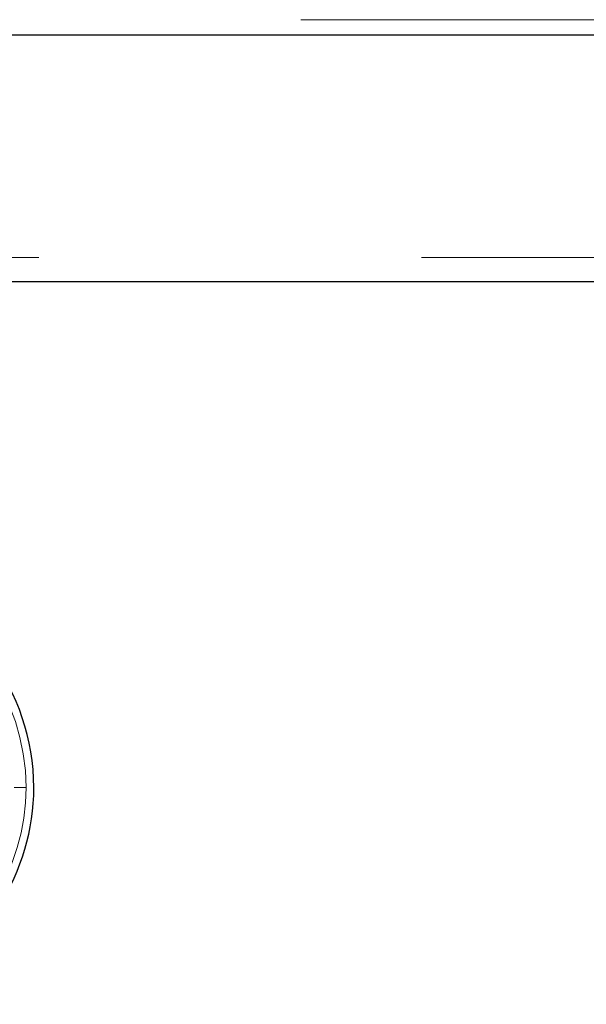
# Model space of a CAD drawing. Header units: millimetres. Extents: x 32 to 243, y 85 to 168.
# Tile 50 of 68: x 186.46 to 188.34, y 84.51 to 87.78. Entities that reach past the tile are written whole.
import ezdxf

# ---------------------------------------------------------------- set-up
doc = ezdxf.new("R2010")
doc.units = ezdxf.units.MM
doc.linetypes.add('PHANTOM', pattern=[12.7, 6.35, -1.27, 1.27, -1.27, 1.27, -1.27])

msp = doc.modelspace()

# ---------------------------------------------------------------- linework, layer by layer
at = {"color": 8, "linetype": 'PHANTOM', "lineweight": 18}
for p, q in [((177.2311, 87.7807), (196.4911, 87.7807)), ((196.6811, 86.9907), (157.8111, 86.9907))]:
    msp.add_line(p, q, dxfattribs=at)
at = {"color": 7, "linetype": 'Continuous', "lineweight": 25}
for p, q in [((177.2202, 87.7307), (196.5019, 87.7307)), ((196.6811, 86.9107), (185.022, 86.9107))]:
    msp.add_line(p, q, dxfattribs=at)
for start, end in [(0, 74.1888), (228.7799, 0)]:
    msp.add_arc((185.7842, 85.2307), 0.72, start, end, dxfattribs=at)
at = {"color": 8, "linetype": 'PHANTOM', "lineweight": 18}
for start, end in [(0, 72.7462), (227.9991, 0)]:
    msp.add_arc((185.7842, 85.2307), 0.6941, start, end, dxfattribs=at)
msp.add_open_spline([(186.439, 85.2307), (186.444, 85.2307), (186.4544, 85.2307), (186.4668, 85.2307), (186.4751, 85.2307), (186.4772, 85.2307), (186.4783, 85.2307)], degree=3, knots=[0, 0, 0, 0, 0.272417, 0.561868, 0.787501, 1, 1, 1, 1], dxfattribs=at)

doc.saveas('drawing.dxf')
